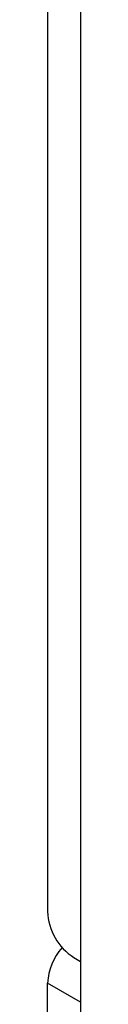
# Model space of a CAD drawing. Header units: millimetres. Extents: x 0 to 420, y 0 to 297.
# Tile 16 of 31: x 331.838 to 332.103, y 223.989 to 231.859. Entities that reach past the tile are written whole.
import ezdxf

# ---------------------------------------------------------------- set-up
doc = ezdxf.new("R2010")
doc.units = ezdxf.units.MM

msp = doc.modelspace()

# ---------------------------------------------------------------- linework, layer by layer
at = {"color": 7, "linetype": 'Continuous', "lineweight": 25}
for p, q in [((331.8383, 247.7587), (331.8383, 224.7302)), ((332.1034, 236.7845), (332.1034, 197.9396)), ((332.0504, 224.3628), (332.1034, 224.3322)), ((331.8396, 220.5651), (331.8396, 224.1578))]:
    msp.add_line(p, q, dxfattribs=at)
at = {"color": 8, "linetype": 'Continuous', "lineweight": 25}
msp.add_line((332.1034, 224.0055), (331.8396, 224.1578), dxfattribs=at)
at = {"color": 7, "linetype": 'Continuous', "lineweight": 25}
for centre, radius, start, end in [((332.2988, 224.7512), 0.461, 182.60543, 237.39451), ((332.302, 224.1361), 0.4629, 138.43025, 177.31017)]:
    msp.add_arc(centre, radius, start, end, dxfattribs=at)

doc.saveas('drawing.dxf')
